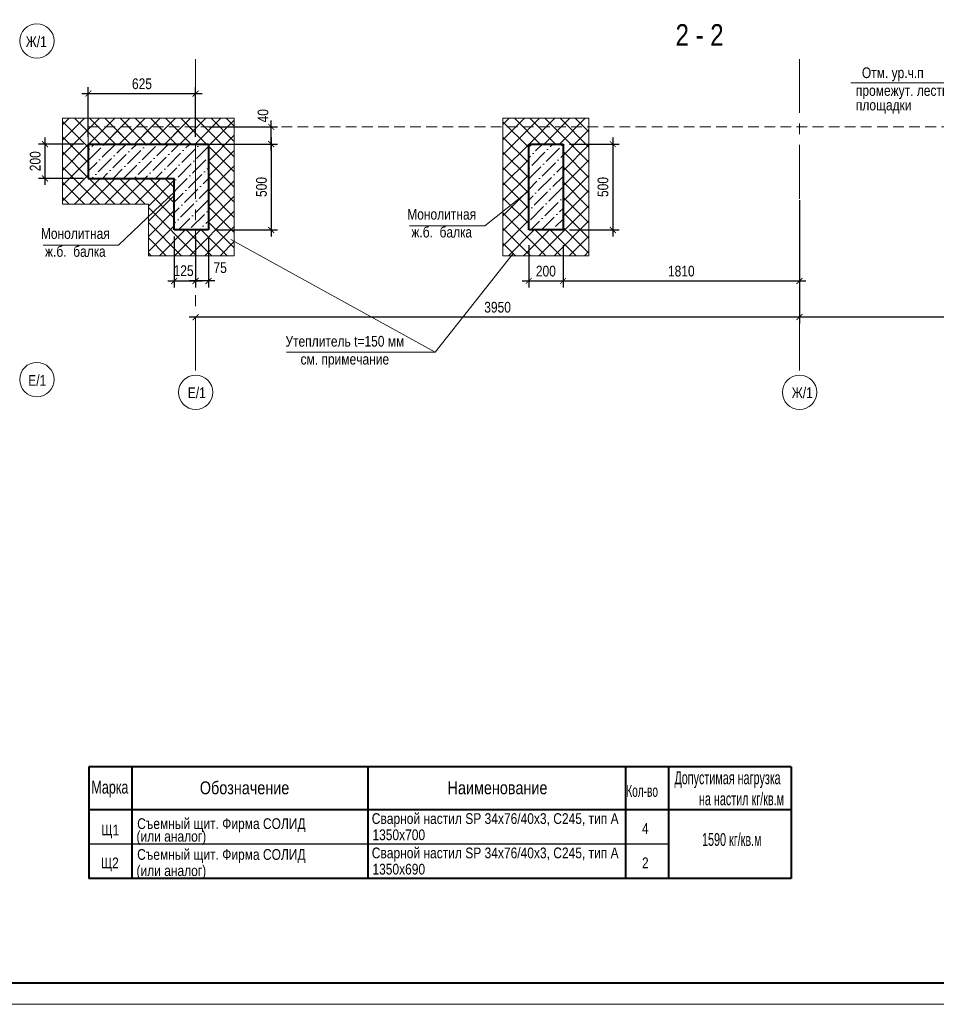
# Model space of a CAD drawing. Header units: inches. Extents: x -7419969 to -7359884, y 6235189 to 6276389.
# Tile 2 of 6: x -7402168 to -7380813, y 6235189 to 6258118. Entities that reach past the tile are written whole.
import ezdxf
from ezdxf.enums import TextEntityAlignment as Align

# ---------------------------------------------------------------- set-up
doc = ezdxf.new("R2010")
doc.units = ezdxf.units.IN
doc.header["$LTSCALE"] = 1000
doc.header["$MEASUREMENT"] = 0
doc.linetypes.add('CENTER', pattern=[2, 1.25, -0.25, 0.25, -0.25])
doc.linetypes.add('HIDDEN', pattern=[0.375, 0.25, -0.125])
for name, color, linetype, lineweight in [('200_РАМКА', 7, 'Continuous', 15), ('400_ТЕКСТ', 7, 'Continuous', 20), ('СК-052-П-БАЛКИ', 1, 'HIDDEN', 30), ('СК-100-О(си)', 2, 'CENTER', 15), ('СК-110-О-РАЗМЕРЫ', 7, 'Continuous', 15), ('СК-200-Р(амка)', 7, 'Continuous', 40), ('СК-220-Р-РАМКА ТЕКСТ', 7, 'Continuous', 15), ('СК-300-Р(азмеры)', 7, 'Continuous', 20), ('СК-400-Т(екст)', 7, 'Continuous', 20)]:
    doc.layers.add(name, color=color, linetype=linetype, lineweight=lineweight)
doc.layers.add('R', color=5, linetype='Continuous')
doc.styles.add('RUSS', font='arial.ttf', dxfattribs={"width": 0.8})
doc.dimstyles.new('25_', dxfattribs={"dimtxt": 250, "dimasz": 140, "dimexe": 150, "dimexo": 150, "dimgap": 100, "dimtad": 1, "dimdec": 0, "dimlfac": 0.25, "dimzin": 0, "dimdsep": 46, "dimtxsty": 'RUSS', "dimblk": 'ARCHTICK', "dimblk1": 'ARCHTICK', "dimblk2": 'OBLIQUE', "dimcen": 100, "dimdle": 150, "dimclrd": 7, "dimclre": 7, "dimclrt": 7, "dimadec": 0, "dimazin": 0, "dimtfac": 1, "dimtdec": 0, "dimtofl": 0, "dimtmove": 2, "dimatfit": 3, "dimldrblk": 'ARCHTICK', "dimfxl": 1, "dimtolj": 1, "dimtzin": 0, "dimarcsym": 0})
pattern_1 = [(45, (-7233899.58, 6258889.15), (-176.7767, 176.7767), []), (135, (-7233899.58, 6258889.15), (-176.7767, -176.7767), [])]

# ---------------------------------------------------------------- blocks, each defined once
blk = doc.blocks.new('_ArchTick')
at = {"color": 0, "linetype": 'ByBlock', "const_width": 0.15}
blk.add_lwpolyline([(-0.5, -0.5), (0.5, 0.5)], dxfattribs=at)
blk = doc.blocks.new('*D39')
at = {"layer": 'Defpoints', "color": 0, "transparency": 16777216}
for p in [(-7383999, 6252501), (-7363519, 6252501), (-7383999, 6251193)]:
    blk.add_point(p, dxfattribs=at)
at = {"layer": 'СК-110-О-РАЗМЕРЫ', "color": 7, "lineweight": -2, "transparency": 16777216}
for p, q in [((-7383999, 6252351), (-7383999, 6251043)), ((-7363519, 6252351), (-7363519, 6251043)), ((-7363369, 6251193), (-7384149, 6251193))]:
    blk.add_line(p, q, dxfattribs=at)
at = {"layer": 'СК-110-О-РАЗМЕРЫ', "color": 7, "lineweight": -2, "transparency": 16777216, "xscale": 140, "yscale": 140, "zscale": 140, "rotation": 180}
blk.add_blockref('_ArchTick', (-7383999, 6251193), dxfattribs=at)
at = {"layer": 'СК-110-О-РАЗМЕРЫ', "color": 7, "lineweight": -2, "transparency": 16777216, "xscale": 140, "yscale": 140, "zscale": 140}
blk.add_blockref('_ArchTick', (-7363519, 6251193), dxfattribs=at)
at = {"layer": 'СК-110-О-РАЗМЕРЫ', "color": 7, "transparency": 16777216, "insert": (-7373759, 6251421), "char_height": 250, "attachment_point": 5, "style": 'RUSS'}
blk.add_mtext('\\A1;5120', dxfattribs=at)
blk = doc.blocks.new('_Oblique')
at = {"color": 0, "linetype": 'ByBlock', "lineweight": -2}
blk.add_line((-0.5, -0.5), (0.5, 0.5), dxfattribs=at)
blk = doc.blocks.new('*D40')
at = {"layer": 'Defpoints', "color": 0, "transparency": 16777216}
for p in [(-7383999, 6254063), (-7389509, 6253018), (-7383999, 6252034)]:
    blk.add_point(p, dxfattribs=at)
at = {"layer": 'СК-110-О-РАЗМЕРЫ', "color": 7, "lineweight": -2, "transparency": 16777216}
for p, q in [((-7383999, 6253913), (-7383999, 6251884)), ((-7389509, 6252868), (-7389509, 6251884)), ((-7389659, 6252034), (-7383849, 6252034))]:
    blk.add_line(p, q, dxfattribs=at)
at = {"layer": 'СК-110-О-РАЗМЕРЫ', "color": 7, "lineweight": -2, "transparency": 16777216, "xscale": 140, "yscale": 140, "zscale": 140, "rotation": 180}
blk.add_blockref('_ArchTick', (-7389509, 6252034), dxfattribs=at)
at = {"layer": 'СК-110-О-РАЗМЕРЫ', "color": 7, "lineweight": -2, "transparency": 16777216, "xscale": 140, "yscale": 140, "zscale": 140}
blk.add_blockref('_ArchTick', (-7383999, 6252034), dxfattribs=at)
at = {"layer": 'СК-110-О-РАЗМЕРЫ', "color": 7, "transparency": 16777216, "insert": (-7386754, 6252262), "char_height": 250, "attachment_point": 5, "style": 'RUSS'}
blk.add_mtext('\\A1;1810', dxfattribs=at)
blk = doc.blocks.new('*D41')
at = {"layer": 'Defpoints', "color": 0, "transparency": 16777216}
for p in [(-7390309, 6253018), (-7389509, 6253018), (-7389509, 6252034)]:
    blk.add_point(p, dxfattribs=at)
at = {"layer": 'СК-110-О-РАЗМЕРЫ', "color": 7, "lineweight": -2, "transparency": 16777216}
for p, q in [((-7390309, 6252868), (-7390309, 6251884)), ((-7389509, 6252868), (-7389509, 6251884)), ((-7390459, 6252034), (-7389359, 6252034))]:
    blk.add_line(p, q, dxfattribs=at)
at = {"layer": 'СК-110-О-РАЗМЕРЫ', "color": 7, "lineweight": -2, "transparency": 16777216, "xscale": 140, "yscale": 140, "zscale": 140, "rotation": 180}
blk.add_blockref('_ArchTick', (-7390309, 6252034), dxfattribs=at)
at = {"layer": 'СК-110-О-РАЗМЕРЫ', "color": 7, "lineweight": -2, "transparency": 16777216, "xscale": 140, "yscale": 140, "zscale": 140}
blk.add_blockref('_ArchTick', (-7389509, 6252034), dxfattribs=at)
at = {"layer": 'СК-110-О-РАЗМЕРЫ', "color": 7, "transparency": 16777216, "insert": (-7389909, 6252262), "char_height": 250, "attachment_point": 5, "style": 'RUSS'}
blk.add_mtext('\\A1;200', dxfattribs=at)
blk = doc.blocks.new('*D33')
at = {"layer": 'Defpoints', "color": 0, "transparency": 16777216}
for p in [(-7398069, 6251193), (-7398069, 6251193), (-7383999, 6251193)]:
    blk.add_point(p, dxfattribs=at)
at = {"layer": 'СК-110-О-РАЗМЕРЫ', "color": 7, "lineweight": -2, "transparency": 16777216}
blk.add_line((-7383849, 6251193), (-7398219, 6251193), dxfattribs=at)
at = {"layer": 'СК-110-О-РАЗМЕРЫ', "color": 7, "lineweight": -2, "transparency": 16777216, "xscale": 140, "yscale": 140, "zscale": 140, "rotation": 180}
blk.add_blockref('_ArchTick', (-7398069, 6251193), dxfattribs=at)
at = {"layer": 'СК-110-О-РАЗМЕРЫ', "color": 7, "lineweight": -2, "transparency": 16777216, "xscale": 140, "yscale": 140, "zscale": 140}
blk.add_blockref('_ArchTick', (-7383999, 6251193), dxfattribs=at)
at = {"layer": 'СК-110-О-РАЗМЕРЫ', "color": 7, "transparency": 16777216, "insert": (-7391034, 6251421), "char_height": 250, "attachment_point": 5, "style": 'RUSS'}
blk.add_mtext('\\A1;3950', dxfattribs=at)
blk = doc.blocks.new('*D34')
at = {"layer": 'Defpoints', "color": 0, "transparency": 16777216}
for p in [(-7398069, 6253222), (-7397769, 6253222), (-7398069, 6252034)]:
    blk.add_point(p, dxfattribs=at)
at = {"layer": 'СК-110-О-РАЗМЕРЫ', "color": 7, "lineweight": -2, "transparency": 16777216}
for p, q in [((-7398069, 6253072), (-7398069, 6251884)), ((-7397769, 6253072), (-7397769, 6251884)), ((-7397619, 6252034), (-7398219, 6252034))]:
    blk.add_line(p, q, dxfattribs=at)
at = {"layer": 'СК-110-О-РАЗМЕРЫ', "color": 7, "lineweight": -2, "transparency": 16777216, "xscale": 140, "yscale": 140, "zscale": 140, "rotation": 180}
blk.add_blockref('_ArchTick', (-7398069, 6252034), dxfattribs=at)
at = {"layer": 'СК-110-О-РАЗМЕРЫ', "color": 7, "lineweight": -2, "transparency": 16777216, "xscale": 140, "yscale": 140, "zscale": 140}
blk.add_blockref('_ArchTick', (-7397769, 6252034), dxfattribs=at)
at = {"layer": 'СК-110-О-РАЗМЕРЫ', "color": 7, "transparency": 16777216, "insert": (-7397498, 6252342), "char_height": 250, "attachment_point": 5, "style": 'RUSS'}
blk.add_mtext('\\A1;75', dxfattribs=at)
blk = doc.blocks.new('*D31')
at = {"layer": 'Defpoints', "color": 0, "transparency": 16777216}
for p in [(-7398569, 6253222), (-7398069, 6253222), (-7398069, 6252034)]:
    blk.add_point(p, dxfattribs=at)
at = {"layer": 'СК-110-О-РАЗМЕРЫ', "color": 7, "lineweight": -2, "transparency": 16777216}
for p, q in [((-7398569, 6253072), (-7398569, 6251884)), ((-7398069, 6253072), (-7398069, 6251884)), ((-7398719, 6252034), (-7397919, 6252034))]:
    blk.add_line(p, q, dxfattribs=at)
at = {"layer": 'СК-110-О-РАЗМЕРЫ', "color": 7, "lineweight": -2, "transparency": 16777216, "xscale": 140, "yscale": 140, "zscale": 140, "rotation": 180}
blk.add_blockref('_ArchTick', (-7398569, 6252034), dxfattribs=at)
at = {"layer": 'СК-110-О-РАЗМЕРЫ', "color": 7, "lineweight": -2, "transparency": 16777216, "xscale": 140, "yscale": 140, "zscale": 140}
blk.add_blockref('_ArchTick', (-7398069, 6252034), dxfattribs=at)
at = {"layer": 'СК-110-О-РАЗМЕРЫ', "color": 7, "transparency": 16777216, "insert": (-7398349, 6252272), "char_height": 250, "attachment_point": 5, "style": 'RUSS'}
blk.add_mtext('\\A1;125', dxfattribs=at)
blk = doc.blocks.new('*D32')
at = {"layer": 'Defpoints', "color": 0, "transparency": 16777216}
for p in [(-7398069, 6256396), (-7400569, 6255241), (-7398069, 6255241)]:
    blk.add_point(p, dxfattribs=at)
at = {"layer": 'СК-110-О-РАЗМЕРЫ', "color": 7, "lineweight": -2, "transparency": 16777216}
for p, q in [((-7400719, 6256396), (-7397919, 6256396)), ((-7400569, 6255391), (-7400569, 6256546)), ((-7398069, 6255391), (-7398069, 6256546))]:
    blk.add_line(p, q, dxfattribs=at)
at = {"layer": 'СК-110-О-РАЗМЕРЫ', "color": 7, "lineweight": -2, "transparency": 16777216, "xscale": 140, "yscale": 140, "zscale": 140, "rotation": 180}
blk.add_blockref('_ArchTick', (-7400569, 6256396), dxfattribs=at)
at = {"layer": 'СК-110-О-РАЗМЕРЫ', "color": 7, "lineweight": -2, "transparency": 16777216, "xscale": 140, "yscale": 140, "zscale": 140}
blk.add_blockref('_ArchTick', (-7398069, 6256396), dxfattribs=at)
at = {"layer": 'СК-110-О-РАЗМЕРЫ', "color": 7, "transparency": 16777216, "insert": (-7399319, 6256624), "char_height": 250, "attachment_point": 5, "style": 'RUSS'}
blk.add_mtext('\\A1;625', dxfattribs=at)
blk = doc.blocks.new('*D30')
at = {"layer": 'Defpoints', "color": 0, "transparency": 16777216}
for p in [(-7397906, 6255622), (-7396308, 6255622), (-7397906, 6255222)]:
    blk.add_point(p, dxfattribs=at)
at = {"layer": 'СК-110-О-РАЗМЕРЫ', "color": 7, "lineweight": -2, "transparency": 16777216}
for p, q in [((-7396308, 6255072), (-7396308, 6255772)), ((-7397756, 6255622), (-7396158, 6255622)), ((-7397756, 6255222), (-7396158, 6255222))]:
    blk.add_line(p, q, dxfattribs=at)
at = {"layer": 'СК-110-О-РАЗМЕРЫ', "color": 7, "lineweight": -2, "transparency": 16777216, "xscale": 140, "yscale": 140, "zscale": 140}
for p, rotation in [((-7396308, 6255622), 90), ((-7396308, 6255222), 270)]:
    blk.add_blockref('_ArchTick', p, dxfattribs=dict(at, rotation=rotation))
at = {"layer": 'СК-110-О-РАЗМЕРЫ', "color": 7, "transparency": 16777216, "insert": (-7396498, 6255881), "char_height": 250, "attachment_point": 5, "rotation": 90, "style": 'RUSS'}
blk.add_mtext('\\A1;40', dxfattribs=at)
blk = doc.blocks.new('*D28')
at = {"layer": 'Defpoints', "color": 0, "transparency": 16777216}
for p in [(-7401578, 6255222), (-7400533, 6255222), (-7400533, 6254422)]:
    blk.add_point(p, dxfattribs=at)
at = {"layer": 'СК-110-О-РАЗМЕРЫ', "color": 7, "lineweight": -2, "transparency": 16777216}
for p, q in [((-7400683, 6255222), (-7401728, 6255222)), ((-7401578, 6254272), (-7401578, 6255372)), ((-7400683, 6254422), (-7401728, 6254422))]:
    blk.add_line(p, q, dxfattribs=at)
at = {"layer": 'СК-110-О-РАЗМЕРЫ', "color": 7, "lineweight": -2, "transparency": 16777216, "xscale": 140, "yscale": 140, "zscale": 140}
for p, rotation in [((-7401578, 6255222), 90), ((-7401578, 6254422), 270)]:
    blk.add_blockref('_ArchTick', p, dxfattribs=dict(at, rotation=rotation))
at = {"layer": 'СК-110-О-РАЗМЕРЫ', "color": 7, "transparency": 16777216, "insert": (-7401806, 6254822), "char_height": 250, "attachment_point": 5, "rotation": 90, "style": 'RUSS'}
blk.add_mtext('\\A1;200', dxfattribs=at)
blk = doc.blocks.new('*D42')
at = {"layer": 'Defpoints', "color": 0, "transparency": 16777216}
for p in [(-7397769, 6255222), (-7397769, 6253222), (-7396308, 6253222)]:
    blk.add_point(p, dxfattribs=at)
at = {"layer": 'СК-110-О-РАЗМЕРЫ', "color": 7, "lineweight": -2, "transparency": 16777216}
for p, q in [((-7397619, 6255222), (-7396158, 6255222)), ((-7396308, 6255372), (-7396308, 6253072)), ((-7397619, 6253222), (-7396158, 6253222))]:
    blk.add_line(p, q, dxfattribs=at)
at = {"layer": 'СК-110-О-РАЗМЕРЫ', "color": 7, "lineweight": -2, "transparency": 16777216, "xscale": 140, "yscale": 140, "zscale": 140}
for p, rotation in [((-7396308, 6255222), 90), ((-7396308, 6253222), 270)]:
    blk.add_blockref('_ArchTick', p, dxfattribs=dict(at, rotation=rotation))
at = {"layer": 'СК-110-О-РАЗМЕРЫ', "color": 7, "transparency": 16777216, "insert": (-7396535, 6254222), "char_height": 250, "attachment_point": 5, "rotation": 90, "style": 'RUSS'}
blk.add_mtext('\\A1;500', dxfattribs=at)
blk = doc.blocks.new('*D43')
at = {"layer": 'Defpoints', "color": 0, "transparency": 16777216}
for p in [(-7389509, 6255222), (-7389509, 6253222), (-7388351, 6253222)]:
    blk.add_point(p, dxfattribs=at)
at = {"layer": 'СК-110-О-РАЗМЕРЫ', "color": 7, "lineweight": -2, "transparency": 16777216}
for p, q in [((-7389359, 6255222), (-7388201, 6255222)), ((-7388351, 6255372), (-7388351, 6253072)), ((-7389359, 6253222), (-7388201, 6253222))]:
    blk.add_line(p, q, dxfattribs=at)
at = {"layer": 'СК-110-О-РАЗМЕРЫ', "color": 7, "lineweight": -2, "transparency": 16777216, "xscale": 140, "yscale": 140, "zscale": 140}
for p, rotation in [((-7388351, 6255222), 90), ((-7388351, 6253222), 270)]:
    blk.add_blockref('_ArchTick', p, dxfattribs=dict(at, rotation=rotation))
at = {"layer": 'СК-110-О-РАЗМЕРЫ', "color": 7, "transparency": 16777216, "insert": (-7388578, 6254222), "char_height": 250, "attachment_point": 5, "rotation": 90, "style": 'RUSS'}
blk.add_mtext('\\A1;500', dxfattribs=at)

msp = doc.modelspace()

# ---------------------------------------------------------------- hatches: boundary and pattern name
at = {"layer": 'СК-110-О-РАЗМЕРЫ'}
h = msp.add_hatch(dxfattribs=at)
h.set_pattern_fill('ANSI37', color=8, scale=2000)
h.set_pattern_definition(pattern_1)
h.paths.add_polyline_path([(-7398068.9, 6255622.2), (-7400568.9, 6255622.2), (-7400568.9, 6255222.2), (-7398068.9, 6255222.2)])
h.paths.add_polyline_path([(-7400568.9, 6255622.2), (-7400568.9, 6255822.2), (-7401168.9, 6255822.2), (-7401168.9, 6253822.2), (-7399168.9, 6253822.2), (-7399168.9, 6254422.2), (-7400568.9, 6254422.2), (-7400568.9, 6255222.2)])
h = msp.add_hatch(dxfattribs=at)
h.set_pattern_fill('ANSI37', color=8, scale=2000)
h.set_pattern_definition(pattern_1)
h.paths.add_polyline_path([(-7398068.9, 6255622.2), (-7400568.9, 6255622.2), (-7400568.9, 6255222.2), (-7398068.9, 6255222.2)])
h.paths.add_polyline_path([(-7398068.9, 6255822.2), (-7400568.9, 6255822.2), (-7400568.9, 6255622.2), (-7398068.9, 6255622.2)])
h.paths.add_polyline_path([(-7397168.9, 6255822.2), (-7398068.9, 6255822.2), (-7398068.9, 6255622.2), (-7397168.9, 6255622.2)])
h.paths.add_polyline_path([(-7397168.9, 6255622.2), (-7398068.9, 6255622.2), (-7398068.9, 6255222.2), (-7397768.9, 6255222.2), (-7397768.9, 6253222.2), (-7398068.9, 6253222.2), (-7398068.9, 6252622.2), (-7397168.9, 6252622.2)])
h.paths.add_polyline_path([(-7398068.9, 6253222.2), (-7398568.9, 6253222.2), (-7398568.9, 6254109.9), (-7399168.9, 6253670), (-7399168.9, 6252622.2), (-7398068.9, 6252622.2)])
h.paths.add_polyline_path([(-7398568.9, 6254422.2), (-7399168.9, 6254422.2), (-7399168.9, 6253670), (-7398568.9, 6254109.9)])
h = msp.add_hatch(dxfattribs=at)
h.set_pattern_fill('ANSI37', color=8, scale=2000)
h.set_pattern_definition(pattern_1)
h.paths.add_polyline_path([(-7388908.9, 6255622.2), (-7390908.9, 6255622.2), (-7390908.9, 6252622.2), (-7388908.9, 6252622.2)])
h.paths.add_polyline_path([(-7390308.9, 6255222.2), (-7389508.9, 6255222.2), (-7389508.9, 6253222.2), (-7390308.9, 6253222.2)], flags=16)
h.paths.add_polyline_path([(-7388908.9, 6255822.2), (-7390908.9, 6255822.2), (-7390908.9, 6255622.2), (-7388908.9, 6255622.2)])
h = msp.add_hatch(dxfattribs=at)
h.set_pattern_fill('ANSI36', color=256, scale=1400)
h.set_pattern_definition([(45, (-170827.77, -1751.44), (92.807765, 340.2951384), [437.5, -87.5, 0, -87.5])])
h.paths.add_polyline_path([(-7398068.9, 6255222.2), (-7400568.9, 6255222.2), (-7400568.9, 6254422.2), (-7398568.9, 6254422.2), (-7398568.9, 6253222.2), (-7398068.9, 6253222.2)])
h.paths.add_polyline_path([(-7397768.9, 6255222.2), (-7398068.9, 6255222.2), (-7398068.9, 6253222.2), (-7397768.9, 6253222.2)])
h = msp.add_hatch(dxfattribs=at)
h.set_pattern_fill('ANSI36', color=256, scale=1400)
h.set_pattern_definition([(45, (-177839.33, -13511.16), (92.807765, 340.2951384), [437.5, -87.5, 0, -87.5])])
h.paths.add_polyline_path([(-7389508.9, 6255222.2), (-7390308.9, 6255222.2), (-7390308.9, 6253222.2), (-7389508.9, 6253222.2)])

# ---------------------------------------------------------------- linework, layer by layer
at = {"layer": '200_РАМКА', "color": 1, "lineweight": 40, "ltscale": 2}
for p, q in [((-7384195.6, 6240719.1), (-7400554.6, 6240719.1)), ((-7400554.6, 6240719.1), (-7400554.6, 6238119.1)), ((-7399554.6, 6240719.1), (-7399554.6, 6238119.1)), ((-7394054.6, 6240719.1), (-7394054.6, 6238119.1)), ((-7388054.6, 6240719.1), (-7388054.6, 6238119.1)), ((-7387054.6, 6240719.1), (-7387054.6, 6238119.1)), ((-7384195.6, 6240719.1), (-7384195.6, 6238119.1)), ((-7384195.6, 6239719.1), (-7400554.6, 6239719.1)), ((-7384195.6, 6238119.1), (-7400554.6, 6238119.1))]:
    msp.add_line(p, q, dxfattribs=at)
at = {"layer": '200_РАМКА'}
msp.add_lwpolyline([(-7419969, 6235189.4), (-7361069, 6235189.4), (-7361069, 6276389.4), (-7419969, 6276389.4)], close=True, dxfattribs=at)
at = {"layer": '400_ТЕКСТ', "linetype": 'Continuous'}
msp.add_line((-7379899.6, 6256649.8), (-7382808, 6256649.8), dxfattribs=at)
at = {"layer": 'R', "color": 7}
msp.add_line((-7387054.6, 6238919.1), (-7400554.6, 6238919.1), dxfattribs=at)
at = {"layer": 'СК-052-П-БАЛКИ', "linetype": 'Continuous', "lineweight": 40}
for p, q in [((-7400568.9, 6255222.2), (-7397768.9, 6255222.2)), ((-7400568.9, 6255222.2), (-7400568.9, 6254422.2)), ((-7397768.9, 6255222.2), (-7397768.9, 6253222.2)), ((-7390308.9, 6255222.2), (-7389508.9, 6255222.2)), ((-7390308.9, 6253222.2), (-7390308.9, 6255222.2)), ((-7389508.9, 6255222.2), (-7389508.9, 6253222.2)), ((-7400568.9, 6254422.2), (-7398568.9, 6254422.2)), ((-7398568.9, 6253222.2), (-7398568.9, 6254422.2)), ((-7397768.9, 6253222.2), (-7398568.9, 6253222.2)), ((-7389508.9, 6253222.2), (-7390308.9, 6253222.2))]:
    msp.add_line(p, q, dxfattribs=at)
at = {"layer": 'СК-100-О(си)', "linetype": 'CENTER'}
for p, q in [((-7398068.9, 6257200.2), (-7398068.9, 6249841.7)), ((-7383999.2, 6257200.2), (-7383999.2, 6249841.7))]:
    msp.add_line(p, q, dxfattribs=at)
at = {"layer": 'СК-100-О(си)', "linetype": 'Continuous'}
for centre in [(-7401768.2, 6257622.8), (-7401768.2, 6249738.5), (-7398068.9, 6249441.7), (-7383999.2, 6249441.7)]:
    msp.add_circle(centre, 400, dxfattribs=at)
at = {"layer": 'СК-110-О-РАЗМЕРЫ'}
for p, q in [((-7401168.9, 6255822.2), (-7397168.9, 6255822.2)), ((-7401168.9, 6253822.2), (-7401168.9, 6255822.2)), ((-7400568.9, 6255222.2), (-7400568.9, 6255822.2)), ((-7397168.9, 6255822.2), (-7397168.9, 6252622.2)), ((-7390908.9, 6252622.2), (-7390908.9, 6255822.2)), ((-7388908.9, 6255822.2), (-7390908.9, 6255822.2)), ((-7388908.9, 6255822.2), (-7388908.9, 6252622.2)), ((-7399867.8, 6252864.3), (-7398544.2, 6254127.9)), ((-7391332.6, 6253313.9), (-7390315.8, 6254127.9)), ((-7401168.9, 6253822.2), (-7399168.9, 6253822.2)), ((-7399168.9, 6252622.2), (-7399168.9, 6253822.2)), ((-7397168.9, 6252622.2), (-7399168.9, 6252622.2)), ((-7388908.9, 6252622.2), (-7390908.9, 6252622.2))]:
    msp.add_line(p, q, dxfattribs=at)
at = {"layer": 'СК-110-О-РАЗМЕРЫ', "linetype": 'HIDDEN'}
msp.add_line((-7374819.2, 6255622.2), (-7400697.8, 6255622.2), dxfattribs=at)
at = {"layer": 'СК-200-Р(амка)'}
msp.add_lwpolyline([(-7417969, 6235689.4), (-7361569, 6235689.4), (-7361569, 6275889.4), (-7417969, 6275889.4)], close=True, dxfattribs=at)
at = {"layer": 'СК-220-Р-РАМКА ТЕКСТ'}
for p, q in [((-7393084.8, 6253313.9), (-7391332.6, 6253313.9)), ((-7392486.4, 6250377.2), (-7397245.6, 6252997.1)), ((-7401619.9, 6252864.3), (-7399867.8, 6252864.3)), ((-7392486.4, 6250377.2), (-7390675, 6252672.5)), ((-7395949.6, 6250377.2), (-7392486.4, 6250377.2))]:
    msp.add_line(p, q, dxfattribs=at)

# ---------------------------------------------------------------- texts
at = {"layer": '400_ТЕКСТ', "style": 'RUSS', "width": 0.8}
for s, p in [('Отм. ур.ч.п', (-7382546.7, 6256758)), ('промежут. лестнич. ', (-7382686.4, 6256344.3)), ('площадки', (-7382686.4, 6256005.6))]:
    msp.add_text(s, height=250, dxfattribs=at).set_placement(p)
at = {"layer": 'R', "color": 7, "style": 'RUSS'}
for s, width, p in [('Допустимая нагрузка', 0.6, (-7385677.6, 6240314)), ('Обозначение', 0.8, (-7396929, 6240081.2)), ('Наименование', 0.8, (-7391035.7, 6240081.2))]:
    msp.add_text(s, height=300, dxfattribs=dict(at, width=width)).set_placement(p, align=Align.CENTER)
for s, height, width, p in [('Марка', 300, 0.7, (-7400498.5, 6240096.2)), ('Кол-во', 280, 0.6, (-7388034.3, 6240020)), ('на настил кг/кв.м', 300, 0.6, (-7386343.1, 6239824)), ('1590 кг/кв.м', 300, 0.6, (-7386270.9, 6238876.7))]:
    msp.add_text(s, height=height, dxfattribs=dict(at, width=width)).set_placement(p)
at = {"layer": 'СК-220-Р-РАМКА ТЕКСТ', "attachment_point": 5, "rotation": 360, "style": 'RUSS'}
for s, insert, char_height, width in [('2 - 2', (-7386328, 6257764.2), 500, 31067.545), ('Монолитная\\Pж.б.  балка', (-7392336.6, 6253378.1), 250, 15533.773), ('Монолитная\\Pж.б.  балка', (-7400871.8, 6252928.5), 250, 15533.773), ('Утеплитель t=150 мм\\Pсм. примечание', (-7394592.4, 6250383.9), 250, 15533.773), (' (или аналог)', (-7398673.7, 6239063.7), 250, 15533.773), (' (или аналог)', (-7398673.7, 6238263.7), 250, 15533.773)]:
    msp.add_mtext(s, dxfattribs=dict(at, insert=insert, char_height=char_height, width=width))
at = {"layer": 'СК-300-Р(азмеры)', "style": 'RUSS', "width": 0.8}
for s, p in [('Сварной настил SP 34x76/40х3, С245, тип А', (-7393965, 6239389.7)), ('Съемный щит. Фирма СОЛИД ', (-7399430.8, 6239271.3)), ('4', (-7387670.6, 6239159)), ('Щ1', (-7400265.8, 6239123.5)), ('1350х700', (-7393949.9, 6239011.4)), ('Съемный щит. Фирма СОЛИД ', (-7399430.8, 6238553.8)), ('Сварной настил SP 34x76/40х3, С245, тип А', (-7393965, 6238589.7)), ('Щ2', (-7400277, 6238357.9)), ('2', (-7387670.6, 6238359)), ('1350х690', (-7393949.9, 6238211.4))]:
    msp.add_text(s, height=250, dxfattribs=at).set_placement(p)
at = {"layer": 'СК-400-Т(екст)', "style": 'RUSS', "width": 0.8}
for s, p in [('Ж/1', (-7402027.1, 6257481.6)), ('Е/1', (-7401968.6, 6249593.6)), ('Е/1', (-7398251, 6249306.6)), ('Ж/1', (-7384181.3, 6249306.6))]:
    msp.add_text(s, height=250, dxfattribs=at).set_placement(p)

# ---------------------------------------------------------------- dimensions: what is measured, and where the dimension line sits
at = {"layer": 'СК-110-О-РАЗМЕРЫ'}
for base, p1, p2, picture, middle in [((-7398068.9, 6256396), (-7400568.9, 6255240.5), (-7398068.9, 6255240.5), '*D32', (-7399318.9, 6256623.6)), ((-7389508.9, 6252034.1), (-7390308.9, 6253018.4), (-7389508.9, 6253018.4), '*D41', (-7389908.9, 6252261.7)), ((-7383999.2, 6251192.9), (-7363519.2, 6252501.3), (-7383999.2, 6252501.3), '*D39', (-7373759.2, 6251420.6))]:
    dim = msp.add_linear_dim(base=base, p1=p1, p2=p2, dimstyle='25_', dxfattribs=at)
    dim.commit()
    dim.dimension.update_dxf_attribs({"geometry": picture, "text_midpoint": middle})
dim = msp.add_linear_dim(base=(-7396307.6, 6255622.2), p1=(-7397906.4, 6255222.2), p2=(-7397906.4, 6255622.2), angle=90, text='40', dimstyle='25_', dxfattribs=at)
dim.commit()
dim.dimension.update_dxf_attribs({"geometry": '*D30', "text_midpoint": (-7396497.5, 6255881.3), "dimtype": 160})
for base, p1, p2, picture, middle in [((-7401577.9, 6255222.2), (-7400532.8, 6254422.2), (-7400532.8, 6255222.2), '*D28', (-7401805.6, 6254822.2)), ((-7396307.6, 6253222.2), (-7397768.9, 6255222.2), (-7397768.9, 6253222.2), '*D42', (-7396535.3, 6254222.2)), ((-7388350.8, 6253222.2), (-7389508.9, 6255222.2), (-7389508.9, 6253222.2), '*D43', (-7388578.4, 6254222.2))]:
    dim = msp.add_linear_dim(base=base, p1=p1, p2=p2, angle=90, dimstyle='25_', dxfattribs=at)
    dim.commit()
    dim.dimension.update_dxf_attribs({"geometry": picture, "text_midpoint": middle})
for base, p1, p2, text, picture, middle in [((-7383999.2, 6252034.1), (-7389508.9, 6253018.4), (-7383999.2, 6254063.3), '1810', '*D40', (-7386754, 6252261.7)), ((-7398068.9, 6251192.9), (-7383999.2, 6251192.9), (-7398068.9, 6251192.9), '3950', '*D33', (-7391034, 6251420.6))]:
    dim = msp.add_linear_dim(base=base, p1=p1, p2=p2, text=text, dimstyle='25_', dxfattribs=at)
    dim.commit()
    dim.dimension.update_dxf_attribs({"geometry": picture, "text_midpoint": middle})
for p1, picture, middle in [((-7398568.9, 6253222.2), '*D31', (-7398349.1, 6252271.9)), ((-7397768.9, 6253222.2), '*D34', (-7397497.6, 6252341.6))]:
    dim = msp.add_linear_dim(base=(-7398068.9, 6252034.1), p1=p1, p2=(-7398068.9, 6253222.2), dimstyle='25_', dxfattribs=at)
    dim.commit()
    dim.dimension.update_dxf_attribs({"geometry": picture, "text_midpoint": middle, "dimtype": 160})

doc.saveas('drawing.dxf')
